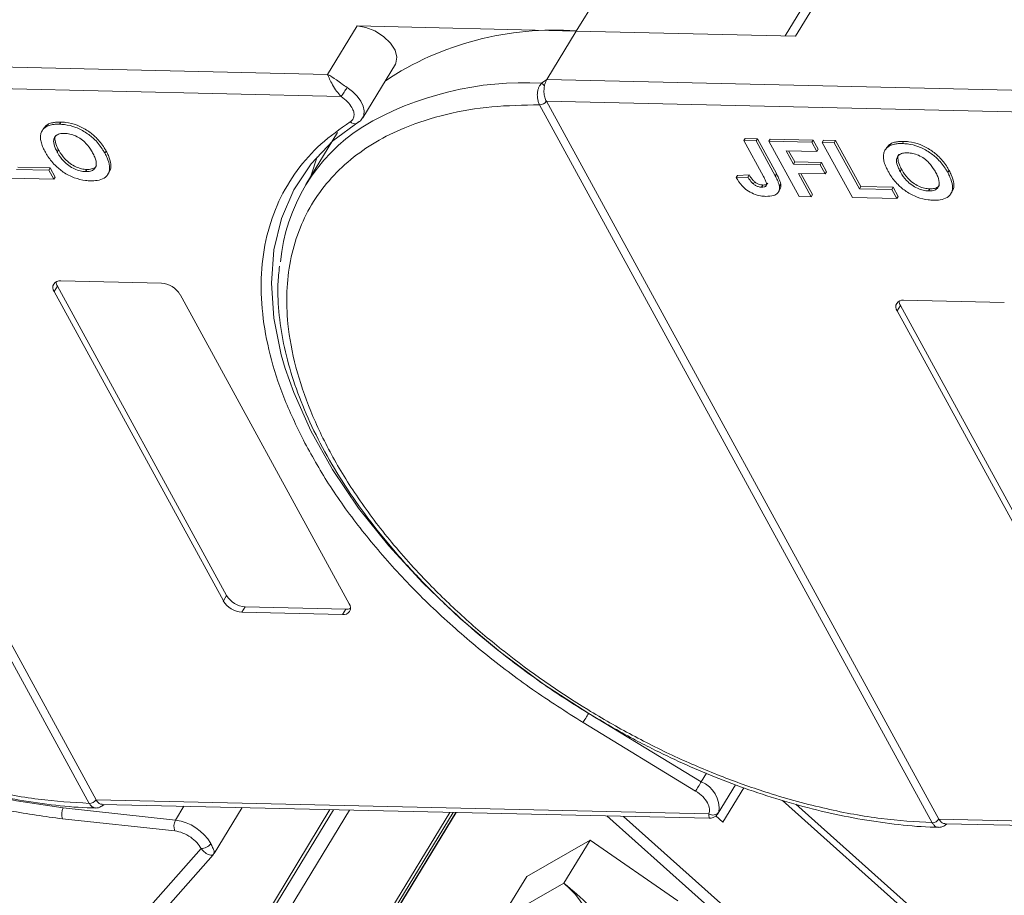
# Model space of a CAD drawing. Header units: millimetres. Extents: x 207 to 1682, y 260 to 1293.
# Tile 49 of 84: x 1039 to 1095, y 1137 to 1187. Entities that reach past the tile are written whole.
import ezdxf

# ---------------------------------------------------------------- set-up
doc = ezdxf.new("R2010")
doc.units = ezdxf.units.MM

msp = doc.modelspace()

# ---------------------------------------------------------------- linework, layer by layer
at = {"color": 7, "linetype": 'Continuous', "lineweight": 15}
for p, q in [((1072.212, 1189.882), (1070.345, 1186.813)), ((1082.864, 1186.526), (1084.731, 1189.595)), ((1083.917, 1189.249), (1082.269, 1186.54)), ((1057.826, 1187.1), (1056.145, 1184.338)), ((1070.345, 1186.813), (1057.826, 1187.1)), ((1068.664, 1184.051), (1070.345, 1186.813)), ((1070.345, 1186.813), (1082.864, 1186.526)), ((1056.145, 1184.338), (1020.537, 1185.155)), ((1058.152, 1181.856), (1060.019, 1184.925)), ((1068.366, 1183.84), (1068.664, 1184.051)), ((1104.272, 1183.234), (1068.664, 1184.051)), ((1042.543, 1142.728), (1020.127, 1183.701)), ((1020.509, 1183.911), (1056.92, 1183.076)), ((1020.509, 1183.91), (1042.925, 1142.938)), ((1068.636, 1182.807), (1105.046, 1181.971)), ((1068.636, 1182.806), (1091.052, 1141.833)), ((1068.254, 1182.597), (1068.253, 1182.598)), ((1090.67, 1141.624), (1068.254, 1182.597)), ((1058.177, 1181.902), (1058.152, 1181.856)), ((1039.926, 1181.245), (1039.851, 1181.122)), ((1040.221, 1181.509), (1040.147, 1181.386)), ((1040.911, 1181.616), (1040.836, 1181.493)), ((1057.819, 1181.539), (1057.797, 1181.531)), ((1057.947, 1181.652), (1057.909, 1181.602)), ((1056.714, 1181.02), (1054.903, 1178.043)), ((1079.994, 1180.679), (1079.919, 1180.556)), ((1081.035, 1178.516), (1079.919, 1180.556)), ((1079.919, 1180.556), (1080.61, 1180.54)), ((1079.994, 1180.679), (1080.684, 1180.663)), ((1080.684, 1180.663), (1080.61, 1180.54)), ((1080.684, 1180.663), (1081.771, 1178.676)), ((1081.421, 1180.646), (1081.346, 1180.523)), ((1081.421, 1180.646), (1083.861, 1180.59)), ((1083.861, 1180.59), (1083.787, 1180.467)), ((1083.861, 1180.59), (1084.149, 1180.065)), ((1084.46, 1180.576), (1084.385, 1180.454)), ((1084.46, 1180.576), (1085.151, 1180.561)), ((1085.151, 1180.561), (1085.076, 1180.438)), ((1085.151, 1180.561), (1086.588, 1177.934)), ((1040.711, 1179.901), (1040.786, 1180.024)), ((1080.61, 1180.54), (1081.697, 1178.553)), ((1083.071, 1177.371), (1081.346, 1180.523)), ((1081.346, 1180.523), (1083.787, 1180.467)), ((1083.787, 1180.467), (1084.074, 1179.942)), ((1084.149, 1180.065), (1084.074, 1179.942)), ((1086.11, 1177.302), (1084.385, 1180.454)), ((1084.385, 1180.454), (1085.076, 1180.438)), ((1085.076, 1180.438), (1086.513, 1177.811)), ((1088.052, 1180.141), (1087.978, 1180.018)), ((1088.348, 1180.405), (1088.273, 1180.282)), ((1089.037, 1180.511), (1088.963, 1180.388)), ((1043.506, 1179.956), (1043.431, 1179.833)), ((1084.074, 1179.942), (1082.324, 1179.982)), ((1082.324, 1179.982), (1082.744, 1179.214)), ((1082.468, 1179.979), (1082.819, 1179.337)), ((1038.386, 1178.915), (1040.228, 1178.873)), ((1038.461, 1179.038), (1040.303, 1178.996)), ((1040.303, 1178.996), (1040.228, 1178.873)), ((1040.228, 1178.873), (1040.515, 1178.348)), ((1040.303, 1178.996), (1040.59, 1178.471)), ((1042.401, 1178.908), (1042.326, 1178.785)), ((1082.819, 1179.337), (1082.744, 1179.214)), ((1082.744, 1179.214), (1084.264, 1179.18)), ((1082.819, 1179.337), (1084.339, 1179.302)), ((1084.339, 1179.302), (1084.264, 1179.18)), ((1084.264, 1179.18), (1084.551, 1178.654)), ((1084.339, 1179.302), (1084.626, 1178.777)), ((1088.838, 1178.797), (1088.913, 1178.92)), ((1040.515, 1178.348), (1037.983, 1178.406)), ((1040.515, 1178.348), (1040.59, 1178.471)), ((1043.603, 1178.635), (1043.678, 1178.758)), ((1079.554, 1178.574), (1079.479, 1178.451)), ((1080.148, 1178.476), (1079.479, 1178.451)), ((1079.554, 1178.574), (1080.222, 1178.599)), ((1080.222, 1178.599), (1080.148, 1178.476)), ((1081.771, 1178.676), (1081.697, 1178.553)), ((1084.551, 1178.654), (1083.032, 1178.689)), ((1083.032, 1178.689), (1083.761, 1177.356)), ((1083.175, 1178.686), (1083.836, 1177.478)), ((1084.626, 1178.777), (1084.551, 1178.654)), ((1091.633, 1178.851), (1091.558, 1178.729)), ((1080.53, 1178.204), (1080.456, 1178.082)), ((1080.995, 1178.022), (1080.92, 1177.9)), ((1081.898, 1177.635), (1081.972, 1177.758)), ((1082.021, 1178.079), (1081.946, 1177.956)), ((1086.588, 1177.934), (1086.513, 1177.811)), ((1086.513, 1177.811), (1088.355, 1177.769)), ((1086.588, 1177.934), (1088.429, 1177.892)), ((1088.429, 1177.892), (1088.355, 1177.769)), ((1088.355, 1177.769), (1088.642, 1177.244)), ((1088.429, 1177.892), (1088.717, 1177.366)), ((1090.527, 1177.804), (1090.452, 1177.681)), ((1083.761, 1177.356), (1083.071, 1177.371)), ((1083.761, 1177.356), (1083.836, 1177.478)), ((1088.642, 1177.244), (1086.11, 1177.302)), ((1088.642, 1177.244), (1088.717, 1177.366)), ((1091.73, 1177.531), (1091.805, 1177.654)), ((1040.724, 1172.243), (1040.537, 1171.936)), ((1040.724, 1172.243), (1050.38, 1154.592)), ((1040.91, 1172.55), (1046.657, 1172.418)), ((1050.194, 1154.285), (1040.537, 1171.936)), ((1047.72, 1171.771), (1057.377, 1154.12)), ((1088.85, 1171.139), (1088.664, 1170.832)), ((1088.85, 1171.139), (1098.507, 1153.488)), ((1089.037, 1171.446), (1094.784, 1171.314)), ((1098.32, 1153.181), (1088.664, 1170.832)), ((1050.38, 1154.592), (1050.194, 1154.285)), ((1051.444, 1153.945), (1051.257, 1153.638)), ((1057.003, 1153.507), (1051.257, 1153.638)), ((1051.444, 1153.945), (1057.19, 1153.813)), ((1057.19, 1153.813), (1057.003, 1153.507)), ((1077.479, 1143.957), (1071.053, 1147.867)), ((1077.16, 1143.434), (1070.734, 1147.343)), ((1077.775, 1144.443), (1077.479, 1143.957)), ((1078.454, 1142.173), (1079.44, 1143.793)), ((1078.719, 1141.657), (1079.911, 1143.616)), ((1077.912, 1142.134), (1042.926, 1142.936)), ((1082.111, 1142.89), (1106.92, 1120.742)), ((1047.468, 1141.775), (1041.057, 1142.469)), ((1042.544, 1142.727), (1042.543, 1142.728)), ((1043.279, 1142.67), (1077.925, 1141.875)), ((1047.948, 1142.563), (1047.468, 1141.775)), ((1049.666, 1139.866), (1051.261, 1142.487)), ((1051.362, 1133.94), (1056.489, 1142.367)), ((1056.284, 1142.372), (1051.581, 1134.642)), ((1051.962, 1133.414), (1057.397, 1142.346)), ((1107.108, 1121.051), (1082.885, 1142.676)), ((1047.416, 1141.155), (1041.005, 1141.849)), ((1063.121, 1142.215), (1046.459, 1114.832)), ((1046.526, 1114.616), (1063.316, 1142.211)), ((1049.076, 1118.523), (1063.488, 1142.207)), ((1063.469, 1142.207), (1049.124, 1118.633)), ((1072.094, 1142.009), (1094.342, 1122.147)), ((1094.769, 1122.591), (1073.043, 1141.987)), ((1078.317, 1142.015), (1078.719, 1141.657)), ((1126.039, 1141.029), (1091.053, 1141.832)), ((1090.671, 1141.622), (1090.67, 1141.624)), ((1091.406, 1141.566), (1126.051, 1140.771)), ((1048.92, 1140.148), (1032.363, 1121.407)), ((1067.528, 1138.563), (1071.129, 1140.621)), ((1071.129, 1140.621), (1069.635, 1138.166)), ((1071.129, 1140.621), (1076.147, 1137.164)), ((1033.377, 1121.416), (1049.615, 1139.796)), ((1049.642, 1139.878), (1049.634, 1139.832)), ((1066.407, 1136.721), (1067.528, 1138.563)), ((1069.635, 1138.166), (1066.514, 1136.382))]:
    msp.add_line(p, q, dxfattribs=at)
at = {"color": 7, "linetype": 'Continuous', "lineweight": 15, "flags": 128}
for points in [[(1057.826, 1187.1), (1058.328, 1187.022), (1058.85, 1186.816), (1059.336, 1186.505), (1059.734, 1186.123), (1060.001, 1185.71), (1060.108, 1185.311), (1060.043, 1184.969), (1060.019, 1184.925)], [(1057.259, 1183.587), (1057.571, 1183.352), (1057.837, 1183.089), (1058.043, 1182.809), (1058.18, 1182.528), (1058.239, 1182.258), (1058.219, 1182.015), (1058.177, 1181.902)], [(1053.731, 1167.543), (1053.505, 1168.324), (1053.08, 1170.416), (1052.939, 1172.425), (1053.085, 1174.331), (1053.515, 1176.113), (1054.225, 1177.752), (1055.208, 1179.232), (1056.453, 1180.536), (1057.947, 1181.652)], [(1055.543, 1179.629), (1055.202, 1178.58), (1055.18, 1178.498)], [(1041.057, 1142.469), (1038.392, 1142.864), (1035.658, 1143.481), (1032.884, 1144.311), (1030.1, 1145.346), (1027.335, 1146.575), (1024.618, 1147.986), (1021.978, 1149.562), (1019.443, 1151.289), (1017.04, 1153.147), (1014.794, 1155.117), (1012.728, 1157.178), (1010.865, 1159.308), (1009.224, 1161.484), (1007.823, 1163.685), (1006.676, 1165.886), (1005.796, 1168.064), (1005.191, 1170.196), (1004.869, 1172.26)], [(1071.053, 1147.867), (1068.477, 1149.541), (1066.023, 1151.354), (1063.716, 1153.285), (1061.583, 1155.316), (1059.644, 1157.423), (1057.92, 1159.585), (1056.43, 1161.78), (1055.189, 1163.983), (1054.211, 1166.173), (1053.731, 1167.543)], [(1070.734, 1147.343), (1070.764, 1147.392), (1070.799, 1147.45), (1070.839, 1147.516), (1070.882, 1147.587), (1070.927, 1147.66), (1070.971, 1147.733), (1071.014, 1147.803), (1071.053, 1147.867)], [(1077.16, 1143.434), (1077.19, 1143.482), (1077.225, 1143.54), (1077.265, 1143.606), (1077.308, 1143.677), (1077.353, 1143.75), (1077.398, 1143.824), (1077.44, 1143.893), (1077.479, 1143.957)]]:
    msp.add_lwpolyline(points, dxfattribs=at)
at = {"color": 7, "linetype": 'Continuous', "lineweight": 15}
for centre, radius, start, end in [((1069.042, 1169.508), 17.355, 85.6938, 123.6283), ((1050.71, 1187.57), 7.665, 324.103, 328.6891), ((1067.388, 1165.649), 18.217, 86.9243, 120.4678), ((1067.873, 1183.161), 0.839, 38.6077, 54.0154), ((1068.243, 1183.073), 0.475, 271.2703, 325.9023), ((1068.243, 1183.07), 0.473, 271.2927, 326.073), ((1063.73, 1172.671), 10.318, 122.7328, 174.6662), ((1057.698, 1181.892), 0.375, 225.6238, 285.3649), ((1040.84, 1172.172), 0.384, 79.4796, 217.8969), ((1041.206, 1172.53), 0.561, 182.9748, 210.7874), ((1046.564, 1171.069), 1.352, 31.2883, 86.0774), ((1088.967, 1171.068), 0.384, 79.4796, 217.8969), ((1089.332, 1171.426), 0.561, 182.9748, 210.7874), ((1051.349, 1154.988), 1.352, 211.2883, 266.0774), ((1051.536, 1155.295), 1.352, 211.2883, 266.0774), ((1057.073, 1153.884), 0.384, 259.4796, 37.8969), ((1057.223, 1154.373), 0.561, 266.5814, 294.3872), ((1076.884, 1142.457), 1.615, 351.7287, 68.3615), ((1042.533, 1143.202), 0.473, 271.2925, 326.0732), ((1042.533, 1143.199), 0.472, 271.3125, 326.2437), ((1041.707, 1142.102), 0.746, 150.5684, 199.8118), ((1048.118, 1141.408), 0.746, 150.5684, 199.8118), ((1047.119, 1139.085), 2.712, 29.7683, 82.6197), ((1078.149, 1142.482), 0.421, 235.8252, 322.2621), ((1090.659, 1142.097), 0.473, 271.2925, 326.0732), ((1090.66, 1142.094), 0.472, 271.3125, 326.2437), ((1048.937, 1140.798), 0.65, 268.5482, 325.7249), ((1066.201, 1133.994), 5.404, 334.5028, 50.5428)]:
    msp.add_arc(centre, radius, start, end, dxfattribs=at)
for points, knots in [([(1056.145, 1184.338), (1056.306, 1184.243), (1056.555, 1184.095), (1056.949, 1183.8), (1057.162, 1183.653), (1057.259, 1183.587)], [0, 0, 0, 0, 0.498413, 0.772928, 1, 1, 1, 1]), ([(1056.92, 1183.076), (1056.831, 1183.173), (1056.641, 1183.378), (1056.422, 1183.742), (1056.249, 1184.083), (1056.18, 1184.253), (1056.145, 1184.338)], [0, 0, 0, 0, 0.23435, 0.498195, 0.748869, 1, 1, 1, 1]), ([(1042.543, 1142.728), (1041.579, 1142.788), (1039.622, 1142.909), (1036.476, 1143.488), (1033.443, 1144.308), (1030.6, 1145.311), (1027.991, 1146.415), (1025.401, 1147.7), (1022.014, 1149.64), (1018.817, 1151.87), (1015.924, 1154.302), (1013.746, 1156.376), (1011.642, 1158.701), (1009.73, 1161.233), (1008.184, 1163.746), (1006.985, 1166.251), (1006.14, 1168.759), (1005.722, 1171.044), (1005.656, 1173.07), (1005.859, 1174.835), (1006.328, 1176.494), (1007.31, 1178.532), (1008.802, 1180.257), (1010.742, 1181.608), (1012.546, 1182.504), (1014.748, 1183.204), (1017.333, 1183.652), (1019.205, 1183.685), (1020.127, 1183.701)], [0, 0, 0, 0, 0.038862, 0.078912, 0.1200677, 0.1522272, 0.1843815, 0.2172151, 0.2500433, 0.3156185, 0.347778, 0.3799323, 0.4210926, 0.4611415, 0.5, 0.5388632, 0.578912, 0.6200677, 0.6522272, 0.6843815, 0.7172151, 0.7500433, 0.8156185, 0.847778, 0.8799323, 0.9210926, 0.9611404, 1, 1, 1, 1]), ([(1068.253, 1182.598), (1068.224, 1182.66), (1068.172, 1182.772), (1068.127, 1182.99), (1068.115, 1183.202), (1068.141, 1183.408), (1068.191, 1183.578), (1068.264, 1183.726), (1068.334, 1183.804), (1068.366, 1183.84)], [0, 0, 0, 0, 0.172016, 0.312756, 0.499599, 0.630391, 0.758026, 0.889228, 1, 1, 1, 1]), ([(1068.528, 1183.684), (1068.515, 1183.587), (1068.488, 1183.392), (1068.522, 1183.096), (1068.583, 1182.906), (1068.628, 1182.821), (1068.636, 1182.807)], [0, 0, 0, 0, 0.313335, 0.626691, 0.940048, 1, 1, 1, 1]), ([(1068.636, 1182.807), (1068.636, 1182.807), (1068.636, 1182.806), (1068.636, 1182.806), (1068.636, 1182.806), (1068.636, 1182.806)], [0, 0, 0, 0, 0.384699, 0.69235, 1, 1, 1, 1]), ([(1090.67, 1141.624), (1089.706, 1141.684), (1087.749, 1141.805), (1084.603, 1142.384), (1081.57, 1143.204), (1078.727, 1144.206), (1076.118, 1145.311), (1073.528, 1146.596), (1070.141, 1148.536), (1066.943, 1150.766), (1064.05, 1153.198), (1061.873, 1155.272), (1059.769, 1157.596), (1057.857, 1160.129), (1056.311, 1162.642), (1055.112, 1165.147), (1054.266, 1167.655), (1053.848, 1169.94), (1053.783, 1171.966), (1053.986, 1173.731), (1054.454, 1175.39), (1055.436, 1177.428), (1056.929, 1179.152), (1058.868, 1180.504), (1060.673, 1181.4), (1062.874, 1182.1), (1065.459, 1182.547), (1067.332, 1182.58), (1068.254, 1182.597)], [0, 0, 0, 0, 0.038862, 0.078912, 0.1200677, 0.1522272, 0.1843815, 0.2172151, 0.2500433, 0.3156185, 0.347778, 0.3799323, 0.4210926, 0.4611415, 0.5, 0.5388632, 0.578912, 0.6200677, 0.6522272, 0.6843815, 0.7172151, 0.7500433, 0.8156185, 0.847778, 0.8799323, 0.9210926, 0.9611404, 1, 1, 1, 1]), ([(1057.436, 1181.624), (1057.49, 1181.668), (1057.6, 1181.757), (1057.665, 1181.957), (1057.654, 1182.189), (1057.577, 1182.357), (1057.539, 1182.439)], [0, 0, 0, 0, 0.2455128, 0.5, 0.7544872, 1, 1, 1, 1]), ([(1057.797, 1181.531), (1057.877, 1181.58), (1058.039, 1181.681), (1058.136, 1181.839), (1058.185, 1181.918)], [0, 0, 0, 0, 0.4957618, 1, 1, 1, 1]), ([(1039.754, 1180.694), (1039.756, 1180.769), (1039.759, 1180.918), (1039.852, 1181.159), (1039.995, 1181.313), (1040.131, 1181.379), (1040.147, 1181.386)], [0, 0, 0, 0, 0.250896, 0.502166, 0.940512, 1, 1, 1, 1]), ([(1039.93, 1181.242), (1039.998, 1181.334), (1040.075, 1181.44), (1040.205, 1181.501), (1040.221, 1181.509)], [0, 0, 0, 0, 0.874905, 1, 1, 1, 1]), ([(1040.147, 1181.386), (1040.183, 1181.401), (1040.255, 1181.431), (1040.37, 1181.458), (1040.484, 1181.477), (1040.597, 1181.488), (1040.714, 1181.494), (1040.795, 1181.493), (1040.836, 1181.493)], [0, 0, 0, 0, 0.185429, 0.37219, 0.527708, 0.683877, 0.841678, 1, 1, 1, 1]), ([(1040.221, 1181.509), (1040.257, 1181.524), (1040.329, 1181.553), (1040.445, 1181.58), (1040.559, 1181.6), (1040.672, 1181.611), (1040.789, 1181.617), (1040.87, 1181.616), (1040.911, 1181.616)], [0, 0, 0, 0, 0.185429, 0.37219, 0.527708, 0.683877, 0.841678, 1, 1, 1, 1]), ([(1040.836, 1181.493), (1040.933, 1181.488), (1041.228, 1181.473), (1041.765, 1181.339), (1042.377, 1181.022), (1042.929, 1180.569), (1043.247, 1180.156), (1043.396, 1179.895), (1043.431, 1179.833)], [0, 0, 0, 0, 0.101398, 0.306996, 0.506144, 0.685262, 0.924557, 1, 1, 1, 1]), ([(1040.911, 1181.616), (1041.008, 1181.611), (1041.303, 1181.595), (1041.84, 1181.462), (1042.452, 1181.145), (1043.003, 1180.692), (1043.322, 1180.279), (1043.47, 1180.018), (1043.506, 1179.956)], [0, 0, 0, 0, 0.101398, 0.306996, 0.506144, 0.685262, 0.924557, 1, 1, 1, 1]), ([(1054.762, 1163.451), (1054.366, 1164.276), (1053.573, 1165.926), (1052.811, 1168.35), (1052.377, 1170.715), (1052.311, 1172.993), (1052.622, 1175.146), (1053.307, 1177.124), (1054.352, 1178.875), (1055.702, 1180.408), (1056.858, 1181.219), (1057.436, 1181.624)], [0, 0, 0, 0, 0.109778, 0.219542, 0.32932, 0.441716, 0.554889, 0.668062, 0.780458, 0.890226, 1, 1, 1, 1]), ([(1040.032, 1179.896), (1040.009, 1179.938), (1039.964, 1180.023), (1039.903, 1180.153), (1039.847, 1180.287), (1039.801, 1180.425), (1039.766, 1180.562), (1039.758, 1180.65), (1039.754, 1180.694)], [0, 0, 0, 0, 0.15395, 0.308181, 0.478699, 0.649961, 0.824203, 1, 1, 1, 1]), ([(1040.711, 1179.901), (1040.668, 1179.985), (1040.559, 1180.198), (1040.479, 1180.497), (1040.54, 1180.754), (1040.71, 1180.909), (1040.929, 1180.966), (1041.08, 1180.967), (1041.132, 1180.967)], [0, 0, 0, 0, 0.158617, 0.400864, 0.573059, 0.745486, 0.912985, 1, 1, 1, 1]), ([(1040.786, 1180.024), (1040.742, 1180.109), (1040.632, 1180.322), (1040.565, 1180.612), (1040.58, 1180.816), (1040.637, 1180.867), (1040.638, 1180.869)], [0, 0, 0, 0, 0.274858, 0.694634, 0.993023, 1, 1, 1, 1]), ([(1041.132, 1180.967), (1041.231, 1180.96), (1041.431, 1180.945), (1041.765, 1180.832), (1042.088, 1180.645), (1042.418, 1180.35), (1042.611, 1180.079), (1042.713, 1179.899), (1042.732, 1179.864)], [0, 0, 0, 0, 0.160292, 0.321922, 0.490761, 0.657569, 0.933883, 1, 1, 1, 1]), ([(1042.401, 1178.908), (1042.301, 1178.916), (1042.1, 1178.932), (1041.764, 1179.053), (1041.428, 1179.247), (1041.079, 1179.562), (1040.892, 1179.836), (1040.796, 1180.006), (1040.786, 1180.024)], [0, 0, 0, 0, 0.1597099, 0.3204292, 0.4910735, 0.6770503, 0.9662903, 1, 1, 1, 1]), ([(1087.881, 1179.59), (1087.882, 1179.664), (1087.886, 1179.814), (1087.979, 1180.055), (1088.122, 1180.209), (1088.257, 1180.274), (1088.273, 1180.282)], [0, 0, 0, 0, 0.250896, 0.502166, 0.940512, 1, 1, 1, 1]), ([(1088.056, 1180.138), (1088.124, 1180.23), (1088.202, 1180.335), (1088.332, 1180.397), (1088.348, 1180.405)], [0, 0, 0, 0, 0.874905, 1, 1, 1, 1]), ([(1088.273, 1180.282), (1088.309, 1180.297), (1088.381, 1180.326), (1088.497, 1180.353), (1088.611, 1180.373), (1088.724, 1180.384), (1088.841, 1180.39), (1088.922, 1180.389), (1088.963, 1180.388)], [0, 0, 0, 0, 0.185429, 0.37219, 0.527708, 0.683877, 0.841678, 1, 1, 1, 1]), ([(1088.348, 1180.405), (1088.384, 1180.42), (1088.456, 1180.449), (1088.572, 1180.476), (1088.686, 1180.496), (1088.798, 1180.507), (1088.915, 1180.513), (1088.997, 1180.512), (1089.037, 1180.511)], [0, 0, 0, 0, 0.1854289, 0.3721896, 0.5277082, 0.6838775, 0.8416784, 1, 1, 1, 1]), ([(1088.963, 1180.388), (1089.06, 1180.383), (1089.355, 1180.368), (1089.892, 1180.235), (1090.504, 1179.918), (1091.055, 1179.465), (1091.374, 1179.052), (1091.522, 1178.791), (1091.558, 1178.729)], [0, 0, 0, 0, 0.101398, 0.306996, 0.506144, 0.685262, 0.924557, 1, 1, 1, 1]), ([(1089.037, 1180.511), (1089.135, 1180.506), (1089.43, 1180.491), (1089.967, 1180.358), (1090.579, 1180.04), (1091.13, 1179.587), (1091.449, 1179.175), (1091.597, 1178.914), (1091.633, 1178.851)], [0, 0, 0, 0, 0.101398, 0.306996, 0.506144, 0.685262, 0.924557, 1, 1, 1, 1]), ([(1042.615, 1178.26), (1042.517, 1178.265), (1042.223, 1178.28), (1041.683, 1178.411), (1041.068, 1178.729), (1040.517, 1179.184), (1040.208, 1179.588), (1040.064, 1179.841), (1040.032, 1179.896)], [0, 0, 0, 0, 0.102171, 0.30922, 0.51365, 0.692275, 0.932413, 1, 1, 1, 1]), ([(1042.326, 1178.785), (1042.226, 1178.793), (1042.025, 1178.809), (1041.689, 1178.93), (1041.354, 1179.125), (1041.005, 1179.44), (1040.817, 1179.713), (1040.721, 1179.884), (1040.711, 1179.901)], [0, 0, 0, 0, 0.15971, 0.320429, 0.491074, 0.67705, 0.96629, 1, 1, 1, 1]), ([(1042.732, 1179.864), (1042.775, 1179.78), (1042.896, 1179.543), (1042.976, 1179.216), (1042.872, 1178.957), (1042.681, 1178.819), (1042.472, 1178.785), (1042.349, 1178.785), (1042.326, 1178.785)], [0, 0, 0, 0, 0.1585903, 0.4472388, 0.6203806, 0.7935748, 0.9612953, 1, 1, 1, 1]), ([(1043.431, 1179.833), (1043.475, 1179.749), (1043.606, 1179.495), (1043.725, 1179.094), (1043.672, 1178.683), (1043.421, 1178.399), (1043.039, 1178.267), (1042.743, 1178.262), (1042.615, 1178.26)], [0, 0, 0, 0, 0.101888, 0.307343, 0.492963, 0.678647, 0.860791, 1, 1, 1, 1]), ([(1043.506, 1179.956), (1043.55, 1179.871), (1043.682, 1179.617), (1043.788, 1179.225), (1043.786, 1178.895), (1043.681, 1178.786), (1043.663, 1178.768)], [0, 0, 0, 0, 0.192169, 0.579672, 0.929764, 1, 1, 1, 1]), ([(1088.159, 1178.792), (1088.136, 1178.834), (1088.091, 1178.918), (1088.03, 1179.049), (1087.974, 1179.183), (1087.928, 1179.321), (1087.893, 1179.458), (1087.885, 1179.546), (1087.881, 1179.59)], [0, 0, 0, 0, 0.15395, 0.308181, 0.478699, 0.649961, 0.824203, 1, 1, 1, 1]), ([(1088.838, 1178.797), (1088.795, 1178.881), (1088.686, 1179.093), (1088.606, 1179.393), (1088.667, 1179.65), (1088.837, 1179.804), (1089.056, 1179.861), (1089.207, 1179.863), (1089.259, 1179.863)], [0, 0, 0, 0, 0.1586166, 0.4008637, 0.5730594, 0.7454856, 0.9129852, 1, 1, 1, 1]), ([(1088.913, 1178.92), (1088.869, 1179.004), (1088.758, 1179.218), (1088.692, 1179.508), (1088.706, 1179.711), (1088.764, 1179.763), (1088.765, 1179.764)], [0, 0, 0, 0, 0.274858, 0.694634, 0.993023, 1, 1, 1, 1]), ([(1089.259, 1179.863), (1089.358, 1179.855), (1089.558, 1179.84), (1089.892, 1179.728), (1090.215, 1179.541), (1090.545, 1179.246), (1090.738, 1178.975), (1090.839, 1178.794), (1090.859, 1178.76)], [0, 0, 0, 0, 0.160292, 0.321922, 0.490761, 0.657569, 0.933883, 1, 1, 1, 1]), ([(1042.946, 1179.134), (1042.941, 1179.12), (1042.91, 1179.035), (1042.749, 1178.945), (1042.547, 1178.908), (1042.424, 1178.908), (1042.401, 1178.908)], [0, 0, 0, 0, 0.084934, 0.502415, 0.906703, 1, 1, 1, 1]), ([(1090.527, 1177.804), (1090.427, 1177.812), (1090.227, 1177.828), (1089.891, 1177.948), (1089.555, 1178.143), (1089.206, 1178.458), (1089.018, 1178.731), (1088.923, 1178.902), (1088.913, 1178.92)], [0, 0, 0, 0, 0.15971, 0.320429, 0.491074, 0.67705, 0.96629, 1, 1, 1, 1]), ([(1081.163, 1177.375), (1081.065, 1177.381), (1080.842, 1177.394), (1080.462, 1177.503), (1080.092, 1177.714), (1079.734, 1178.038), (1079.579, 1178.289), (1079.479, 1178.451)], [0, 0, 0, 0, 0.155292, 0.353145, 0.543243, 0.704067, 1, 1, 1, 1]), ([(1080.456, 1178.082), (1080.429, 1178.105), (1080.376, 1178.153), (1080.317, 1178.225), (1080.266, 1178.292), (1080.224, 1178.353), (1080.185, 1178.414), (1080.16, 1178.455), (1080.148, 1178.476)], [0, 0, 0, 0, 0.1938055, 0.3931273, 0.5440688, 0.6954121, 0.8476129, 1, 1, 1, 1]), ([(1080.222, 1178.599), (1080.235, 1178.578), (1080.26, 1178.536), (1080.302, 1178.471), (1080.348, 1178.405), (1080.4, 1178.337), (1080.459, 1178.269), (1080.506, 1178.226), (1080.53, 1178.204)], [0, 0, 0, 0, 0.155996, 0.312125, 0.480895, 0.650212, 0.823248, 1, 1, 1, 1]), ([(1081.035, 1178.516), (1081.079, 1178.432), (1081.155, 1178.287), (1081.216, 1178.112), (1081.213, 1178), (1081.161, 1177.941), (1081.064, 1177.903), (1080.975, 1177.901), (1080.92, 1177.9)], [0, 0, 0, 0, 0.292027, 0.504854, 0.613905, 0.723685, 0.829816, 1, 1, 1, 1]), ([(1081.697, 1178.553), (1081.719, 1178.511), (1081.764, 1178.427), (1081.82, 1178.314), (1081.865, 1178.214), (1081.898, 1178.127), (1081.929, 1178.04), (1081.94, 1177.984), (1081.946, 1177.956)], [0, 0, 0, 0, 0.2082698, 0.416707, 0.5614806, 0.7065734, 0.8528245, 1, 1, 1, 1]), ([(1081.771, 1178.676), (1081.794, 1178.634), (1081.839, 1178.55), (1081.894, 1178.437), (1081.939, 1178.337), (1081.972, 1178.25), (1082.003, 1178.163), (1082.015, 1178.107), (1082.021, 1178.079)], [0, 0, 0, 0, 0.2082698, 0.416707, 0.5614806, 0.7065734, 0.8528245, 1, 1, 1, 1]), ([(1090.741, 1177.156), (1090.644, 1177.161), (1090.349, 1177.176), (1089.809, 1177.307), (1089.194, 1177.625), (1088.644, 1178.08), (1088.334, 1178.483), (1088.19, 1178.737), (1088.159, 1178.792)], [0, 0, 0, 0, 0.102171, 0.30922, 0.51365, 0.692275, 0.932413, 1, 1, 1, 1]), ([(1090.452, 1177.681), (1090.353, 1177.689), (1090.152, 1177.705), (1089.816, 1177.826), (1089.48, 1178.02), (1089.131, 1178.335), (1088.944, 1178.609), (1088.848, 1178.779), (1088.838, 1178.797)], [0, 0, 0, 0, 0.15971, 0.320429, 0.491074, 0.67705, 0.96629, 1, 1, 1, 1]), ([(1090.859, 1178.76), (1090.902, 1178.676), (1091.023, 1178.439), (1091.103, 1178.112), (1090.999, 1177.853), (1090.807, 1177.714), (1090.599, 1177.681), (1090.476, 1177.681), (1090.452, 1177.681)], [0, 0, 0, 0, 0.15859, 0.447239, 0.620381, 0.793575, 0.961295, 1, 1, 1, 1]), ([(1091.558, 1178.729), (1091.602, 1178.644), (1091.733, 1178.391), (1091.852, 1177.99), (1091.799, 1177.579), (1091.547, 1177.294), (1091.166, 1177.163), (1090.87, 1177.158), (1090.741, 1177.156)], [0, 0, 0, 0, 0.101888, 0.307343, 0.492963, 0.678647, 0.860791, 1, 1, 1, 1]), ([(1091.633, 1178.851), (1091.677, 1178.767), (1091.809, 1178.513), (1091.915, 1178.12), (1091.912, 1177.791), (1091.808, 1177.682), (1091.79, 1177.664)], [0, 0, 0, 0, 0.192169, 0.579672, 0.929764, 1, 1, 1, 1]), ([(1080.92, 1177.9), (1080.89, 1177.901), (1080.829, 1177.905), (1080.738, 1177.926), (1080.656, 1177.956), (1080.585, 1177.992), (1080.517, 1178.034), (1080.476, 1178.066), (1080.456, 1178.082)], [0, 0, 0, 0, 0.202387, 0.410907, 0.557829, 0.709472, 0.853224, 1, 1, 1, 1]), ([(1080.53, 1178.204), (1080.578, 1178.169), (1080.669, 1178.103), (1080.822, 1178.043), (1080.927, 1178.025), (1080.983, 1178.023), (1080.995, 1178.022)], [0, 0, 0, 0, 0.330398, 0.624767, 0.917361, 1, 1, 1, 1]), ([(1080.995, 1178.022), (1081.056, 1178.024), (1081.152, 1178.027), (1081.247, 1178.069), (1081.266, 1178.11), (1081.273, 1178.127)], [0, 0, 0, 0, 0.495374, 0.790754, 1, 1, 1, 1]), ([(1081.946, 1177.956), (1081.95, 1177.878), (1081.958, 1177.723), (1081.845, 1177.537), (1081.596, 1177.388), (1081.326, 1177.38), (1081.163, 1177.375)], [0, 0, 0, 0, 0.20646, 0.413515, 0.645211, 1, 1, 1, 1]), ([(1082.021, 1178.079), (1082.028, 1177.999), (1082.04, 1177.879), (1081.981, 1177.794), (1081.961, 1177.765)], [0, 0, 0, 0, 0.6631606, 1, 1, 1, 1]), ([(1091.073, 1178.03), (1091.067, 1178.016), (1091.037, 1177.93), (1090.876, 1177.84), (1090.674, 1177.803), (1090.55, 1177.804), (1090.527, 1177.804)], [0, 0, 0, 0, 0.084934, 0.502415, 0.906703, 1, 1, 1, 1]), ([(1053.404, 1173.381), (1053.366, 1173.044), (1053.267, 1172.141), (1053.357, 1170.588), (1053.648, 1168.75), (1054.166, 1166.867), (1054.893, 1164.96), (1055.823, 1163.043), (1056.944, 1161.132), (1058.244, 1159.245), (1059.705, 1157.4), (1061.305, 1155.618), (1063.005, 1153.93), (1064.746, 1152.377), (1066.348, 1151.083), (1067.832, 1149.978), (1069.333, 1148.931), (1070.436, 1148.241), (1071.046, 1147.86)], [0, 0, 0, 0, 0.04157, 0.111425, 0.181343, 0.251234, 0.321027, 0.390661, 0.460062, 0.529153, 0.597797, 0.665722, 0.732344, 0.796145, 0.855223, 0.897404, 0.943271, 1, 1, 1, 1]), ([(1041.005, 1141.849), (1040.01, 1141.983), (1038.018, 1142.249), (1034.892, 1143.008), (1031.699, 1144.026), (1028.472, 1145.327), (1025.29, 1146.876), (1022.228, 1148.635), (1019.322, 1150.572), (1016.602, 1152.661), (1014.077, 1154.89), (1011.764, 1157.249), (1009.699, 1159.714), (1007.891, 1162.257), (1006.965, 1163.964), (1006.502, 1164.817)], [0, 0, 0, 0, 0.07578, 0.151564, 0.229159, 0.30729, 0.385421, 0.463015, 0.538792, 0.614579, 0.690356, 0.766144, 0.843738, 0.921869, 1, 1, 1, 1]), ([(1070.734, 1147.343), (1069.759, 1147.962), (1067.809, 1149.2), (1065.05, 1151.297), (1062.452, 1153.548), (1060.068, 1155.948), (1057.963, 1158.433), (1056.152, 1160.948), (1055.222, 1162.623), (1054.762, 1163.451)], [0, 0, 0, 0, 0.140647, 0.281304, 0.425319, 0.570331, 0.715342, 0.859358, 1, 1, 1, 1]), ([(1022.919, 1148.964), (1023.767, 1148.467), (1024.956, 1147.769), (1026.756, 1146.844), (1028.3, 1146.108), (1030.154, 1145.317), (1032.103, 1144.583), (1034.136, 1143.927), (1036.213, 1143.373), (1038.305, 1142.933), (1040.38, 1142.635), (1041.917, 1142.482), (1042.732, 1142.477), (1042.89, 1142.476)], [0, 0, 0, 0, 0.130517, 0.183018, 0.269988, 0.35985, 0.455797, 0.555409, 0.657717, 0.761961, 0.867622, 0.974343, 1, 1, 1, 1]), ([(1071.046, 1147.86), (1071.894, 1147.362), (1073.083, 1146.664), (1074.882, 1145.74), (1076.426, 1145.004), (1078.281, 1144.212), (1080.23, 1143.479), (1082.263, 1142.823), (1084.339, 1142.269), (1086.432, 1141.829), (1088.507, 1141.531), (1090.043, 1141.378), (1090.859, 1141.373), (1091.017, 1141.371)], [0, 0, 0, 0, 0.130517, 0.1830179, 0.2699884, 0.3598498, 0.4557967, 0.5554091, 0.6577173, 0.7619608, 0.8676216, 0.9743435, 1, 1, 1, 1]), ([(1042.925, 1142.938), (1042.925, 1142.937), (1042.926, 1142.937), (1042.926, 1142.937), (1042.926, 1142.936), (1042.926, 1142.936)], [0, 0, 0, 0, 0.384666, 0.692333, 1, 1, 1, 1]), ([(1042.926, 1142.936), (1042.969, 1142.874), (1043.055, 1142.748), (1043.185, 1142.668), (1043.26, 1142.679), (1043.279, 1142.681)], [0, 0, 0, 0, 0.42964, 0.85928, 1, 1, 1, 1]), ([(1042.889, 1142.466), (1042.843, 1142.474), (1042.758, 1142.488), (1042.639, 1142.579), (1042.578, 1142.674), (1042.544, 1142.727)], [0, 0, 0, 0, 0.351708, 0.643429, 1, 1, 1, 1]), ([(1042.897, 1142.462), (1042.952, 1142.466), (1043.057, 1142.472), (1043.227, 1142.543), (1043.329, 1142.622), (1043.388, 1142.668)], [0, 0, 0, 0, 0.313627, 0.602894, 1, 1, 1, 1]), ([(1077.926, 1141.876), (1077.926, 1141.884), (1077.927, 1141.898), (1077.917, 1142.058), (1077.912, 1142.134)], [0, 0, 0, 0, 0.529586, 1, 1, 1, 1]), ([(1077.927, 1141.875), (1078.004, 1141.882), (1078.134, 1141.893), (1078.32, 1141.999), (1078.402, 1142.104), (1078.445, 1142.16)], [0, 0, 0, 0, 0.411574, 0.687573, 1, 1, 1, 1]), ([(1091.052, 1141.833), (1091.052, 1141.833), (1091.052, 1141.833), (1091.052, 1141.832), (1091.053, 1141.832), (1091.053, 1141.832)], [0, 0, 0, 0, 0.384666, 0.692333, 1, 1, 1, 1]), ([(1091.053, 1141.832), (1091.096, 1141.769), (1091.181, 1141.644), (1091.312, 1141.564), (1091.387, 1141.575), (1091.406, 1141.577)], [0, 0, 0, 0, 0.42964, 0.85928, 1, 1, 1, 1]), ([(1091.016, 1141.362), (1090.969, 1141.369), (1090.885, 1141.383), (1090.766, 1141.475), (1090.705, 1141.57), (1090.671, 1141.622)], [0, 0, 0, 0, 0.351708, 0.643429, 1, 1, 1, 1]), ([(1091.024, 1141.358), (1091.078, 1141.361), (1091.184, 1141.368), (1091.353, 1141.439), (1091.455, 1141.518), (1091.515, 1141.564)], [0, 0, 0, 0, 0.313627, 0.602894, 1, 1, 1, 1]), ([(1049.634, 1139.832), (1049.615, 1139.804), (1049.577, 1139.748), (1049.406, 1139.771), (1049.173, 1139.887), (1049.001, 1140.064), (1048.92, 1140.148)], [0, 0, 0, 0, 0.251519, 0.501784, 0.765632, 1, 1, 1, 1]), ([(1049.474, 1140.432), (1049.513, 1140.355), (1049.598, 1140.184), (1049.692, 1139.979), (1049.66, 1139.915), (1049.642, 1139.878)], [0, 0, 0, 0, 0.259424, 0.573072, 1, 1, 1, 1]), ([(1072.298, 1131.541), (1072.412, 1131.803), (1072.703, 1132.472), (1072.637, 1133.784), (1072.153, 1135.348), (1071.162, 1136.934), (1070.142, 1137.757), (1069.635, 1138.166)], [0, 0, 0, 0, 0.125713, 0.321276, 0.524466, 0.763484, 1, 1, 1, 1])]:
    msp.add_open_spline(points, degree=3, knots=knots, dxfattribs=at)
for points in [[(1068.664, 1184.051), (1068.635, 1183.997), (1068.577, 1183.889), (1068.544, 1183.752), (1068.528, 1183.684)], [(1057.539, 1182.439), (1057.463, 1182.555), (1057.31, 1182.788), (1057.05, 1182.98), (1056.92, 1183.076)], [(1077.842, 1142.758), (1077.758, 1142.883), (1077.592, 1143.134), (1077.304, 1143.334), (1077.16, 1143.434)], [(1077.912, 1142.134), (1077.94, 1142.226), (1077.995, 1142.41), (1077.893, 1142.642), (1077.842, 1142.758)], [(1048.329, 1140.794), (1048.179, 1140.886), (1047.879, 1141.068), (1047.57, 1141.126), (1047.416, 1141.155)], [(1048.92, 1140.148), (1048.85, 1140.265), (1048.71, 1140.498), (1048.456, 1140.696), (1048.329, 1140.794)]]:
    msp.add_open_spline(points, degree=3, dxfattribs=at)

doc.saveas('drawing.dxf')
